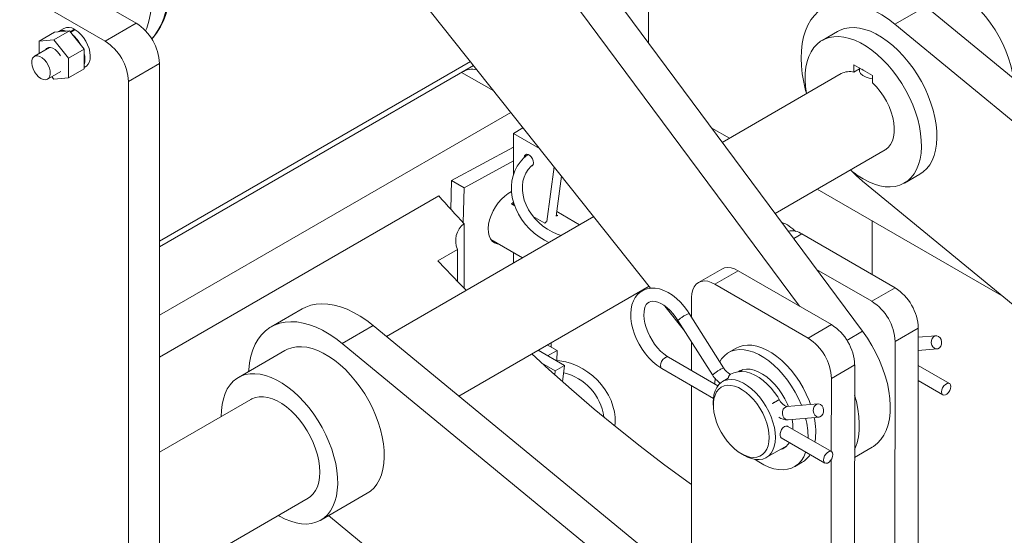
# Model space of a CAD drawing. Header units: millimetres. Extents: x 450 to 25135, y 150 to 17673.
# Tile 115 of 201: x 10345 to 10793, y 9643 to 9877. Entities that reach past the tile are written whole.
import ezdxf

# ---------------------------------------------------------------- set-up
doc = ezdxf.new("R2010")
doc.units = ezdxf.units.MM
doc.linetypes.add('SLD-Centrada-doble', pattern=[12.7, 6.35, -1.27, 1.27, -1.27, 1.27, -1.27])
doc.linetypes.add('SLD-Continua', pattern=[0])
doc.layers.add('OCULTA', color=8, linetype='SLD-Continua')

msp = doc.modelspace()

# ---------------------------------------------------------------- linework, layer by layer
at = {"layer": 'OCULTA', "linetype": 'SLD-Continua', "lineweight": 18, "ltscale": 30}
for p, q in [((10728.52, 9735.58), (10517.89, 10019.12)), ((10699.83, 9747.01), (10503.75, 10010.96)), ((10474.7, 9952.8), (10631.97, 9755.24)), ((10630.98, 9866.89), (10630.98, 9926.4)), ((10397.64, 9875.85), (10363.52, 9895.54)), ((10383.5, 9867.68), (10344.6, 9890.13)), ((10902.25, 9764.31), (10757.38, 9883.5)), ((10892.55, 9752.49), (10743.24, 9875.34)), ((10353.44, 9867.67), (10360.51, 9871.75)), ((10360.16, 9868.27), (10367.23, 9872.35)), ((10367.23, 9872.35), (10360.51, 9871.75)), ((10364.71, 9873.48), (10362.23, 9872.05)), ((10373.95, 9863.99), (10367.23, 9872.35)), ((10367.53, 9871.98), (10369.5, 9873.11)), ((10367.8, 9871.64), (10369.92, 9872.86)), ((10369.5, 9872.62), (10369.5, 9873.11)), ((10717.14, 9872.13), (10710.07, 9868.04)), ((10360.16, 9868.27), (10353.44, 9867.67)), ((10353.44, 9867.67), (10353.44, 9862.02)), ((10366.88, 9859.91), (10360.16, 9868.27)), ((10358.24, 9864.79), (10351.3, 9860.78)), ((10366.88, 9859.91), (10373.95, 9863.99)), ((10373.95, 9855.04), (10373.95, 9863.99)), ((10366.88, 9850.96), (10366.88, 9859.91)), ((10408.24, 9776.58), (10549.88, 9858.35)), ((10408.24, 9623.94), (10408.24, 9857.48)), ((10733.06, 9852.06), (10724.57, 9856.96)), ((10724.57, 9856.96), (10724.57, 9853.59)), ((10357.3, 9850.39), (10363.31, 9853.86)), ((10366.88, 9850.96), (10373.95, 9855.04)), ((10373.95, 9855.73), (10374.71, 9856.16)), ((10408.24, 9773.97), (10551.31, 9856.56)), ((10545.9, 9853.44), (10408.24, 9773.97)), ((10718.82, 9852.89), (10664.62, 9821.6)), ((10727.06, 9855.03), (10724.57, 9853.59)), ((10727.06, 9855.52), (10727.06, 9853.97)), ((10359.24, 9851.51), (10360.16, 9850.36)), ((10360.16, 9850.36), (10366.88, 9850.96)), ((10394.1, 9615.78), (10394.1, 9849.31)), ((10733.06, 9848.7), (10733.06, 9852.06)), ((10568.27, 9835.25), (10408.24, 9742.87)), ((10569.46, 9825.71), (10573.71, 9828.16)), ((10569.46, 9825.71), (10569.46, 9806.91)), ((10581.3, 9818.88), (10569.46, 9825.71)), ((10574.09, 9827.94), (10573.71, 9828.16)), ((10659.78, 9828.12), (10667.85, 9823.46)), ((10569.46, 9819.47), (10541.32, 9804.18)), ((10688.64, 9789.28), (10738.81, 9818.25)), ((10569.46, 9813.14), (10546.98, 9800.92)), ((10584.74, 9785.55), (10588, 9810.46)), ((10541.32, 9804.18), (10540.99, 9791.1)), ((10546.98, 9800.92), (10541.32, 9804.18)), ((10588.98, 9788), (10591.37, 9806.23)), ((10728.54, 9803.96), (10878.9, 9680.24)), ((10747.56, 9803.09), (10754.63, 9807.17)), ((10546.98, 9800.92), (10546.58, 9784.99)), ((10707.85, 9800.37), (10791.8, 9751.91)), ((10535.49, 9797.22), (10408.24, 9723.77)), ((10569.46, 9794.37), (10569.46, 9793.05)), ((10568.58, 9793.56), (10570.08, 9792.7)), ((10599.63, 9784.08), (10589.26, 9790.07)), ((10606.05, 9787.79), (10511.62, 9733.27)), ((10578.54, 9787.81), (10583.72, 9784.82)), ((10589.07, 9788.67), (10589.73, 9788.29)), ((10732.81, 9761.44), (10732.81, 9785.96)), ((10546.97, 9755.3), (10546.97, 9784.56)), ((10559.24, 9777.38), (10573.63, 9769.07)), ((10743.3, 9755.37), (10700.87, 9779.92)), ((10535.05, 9767.72), (10544.03, 9772.9)), ((10544.03, 9758.32), (10544.03, 9772.9)), ((10569.46, 9771.48), (10569.46, 9766.67)), ((10664.37, 9763.93), (10653.76, 9757.81)), ((10714.3, 9738.63), (10671.88, 9763.18)), ((10707.58, 9763.77), (10732.69, 9749.24)), ((10544.61, 9706.13), (10631.24, 9756.15)), ((10661.27, 9757.06), (10703.7, 9732.51)), ((10650.65, 9750.95), (10650.64, 9741.94)), ((10473.3, 9745.79), (10459.16, 9737.63)), ((10638.49, 9747.04), (10647.38, 9735.87)), ((10644.43, 9740.54), (10660.14, 9715.71)), ((10665.21, 9718.92), (10649.5, 9743.75)), ((10650.52, 9618.99), (10505.65, 9738.18)), ((10753.89, 9736.99), (10753.51, 9365.68)), ((10761.89, 9733.56), (10753.89, 9732.86)), ((10640.82, 9607.17), (10491.51, 9730.02)), ((10592.8, 9719.97), (10580.69, 9726.96)), ((10589.38, 9726.79), (10584.89, 9729.38)), ((10586.73, 9728.32), (10586.68, 9730.42)), ((10650.63, 9730.73), (10650.62, 9717.69)), ((10670.98, 9727.92), (10667.44, 9725.87)), ((10743.28, 9730.87), (10742.91, 9359.56)), ((10753.88, 9726.84), (10762.42, 9727.58)), ((10465.41, 9726.8), (10444.19, 9714.56)), ((10589.38, 9726.79), (10585.06, 9724.44)), ((10589.27, 9722.2), (10589.38, 9726.79)), ((10662.53, 9710.79), (10640.11, 9723.77)), ((10588.56, 9717.52), (10582.48, 9721.03)), ((10588.56, 9717.52), (10592.8, 9719.97)), ((10591.84, 9712.65), (10592.8, 9719.97)), ((10637.1, 9718.58), (10660.58, 9704.99)), ((10674.03, 9718.13), (10672.44, 9717.21)), ((10724.9, 9720.25), (10724.52, 9348.94)), ((10768.09, 9711.83), (10753.87, 9720.06)), ((10588.33, 9715.77), (10588.56, 9717.52)), ((10661.3, 9714.1), (10661.23, 9712.14)), ((10667.33, 9714.26), (10664.67, 9712.72)), ((10714.29, 9714.13), (10714.26, 9680.86)), ((10650.61, 9710.76), (10650.35, 9448.15)), ((10661.23, 9712.14), (10661.24, 9711.54)), ((10753.87, 9713.13), (10765.09, 9706.64)), ((10449.94, 9704.6), (10408.24, 9680.53)), ((10660.52, 9703.57), (10660.52, 9701.93)), ((10708.15, 9702.54), (10694.08, 9701.3)), ((10694.6, 9695.33), (10708.67, 9696.56)), ((10714.35, 9680.81), (10694.47, 9692.31)), ((10691.47, 9687.12), (10711.35, 9675.62)), ((10684.66, 9678.08), (10694.03, 9683.49)), ((10724.86, 9678.19), (10732.85, 9682.8)), ((10673.25, 9679.89), (10674.66, 9679.07)), ((10697.44, 9673.91), (10700.98, 9675.95)), ((10714.25, 9677.19), (10713.96, 9387.08)), ((10481.69, 9649.6), (10502.9, 9661.85)), ((10410.24, 9621.63), (10475.94, 9659.56)), ((10485.27, 9651.67), (10627.17, 9534.92))]:
    msp.add_line(p, q, dxfattribs=at)
at = {"layer": 'OCULTA', "linetype": 'SLD-Centrada-doble', "lineweight": 18, "ltscale": 30}
for p, q in [((10743.24, 9875.34), (10757.38, 9883.5)), ((10383.5, 9867.68), (10397.64, 9875.85)), ((10408.24, 9857.48), (10394.1, 9849.31)), ((10560.51, 9845), (10545.9, 9853.44)), ((10700.87, 9779.92), (10697.17, 9777.78)), ((10671.88, 9763.18), (10661.27, 9757.06)), ((10732.69, 9749.24), (10743.3, 9755.37)), ((10491.51, 9730.02), (10505.65, 9738.18)), ((10703.7, 9732.51), (10714.3, 9738.63)), ((10753.89, 9736.99), (10743.28, 9730.87)), ((10721.36, 9731.45), (10728.52, 9735.58)), ((10724.9, 9720.25), (10714.29, 9714.13))]:
    msp.add_line(p, q, dxfattribs=at)
at = {"layer": 'OCULTA', "linetype": 'SLD-Continua', "lineweight": 18, "ltscale": 30, "flags": 128}
for points in [[(10404.65, 9868.56), (10405.5, 9869.45), (10407.22, 9871.7), (10408.73, 9874.19), (10410.04, 9876.9), (10411.14, 9879.83), (10412.02, 9882.97), (10412.68, 9886.28), (10413.11, 9889.77), (10413.31, 9893.41), (10413.28, 9897.17), (10413.02, 9901.05), (10412.54, 9905.02), (10411.83, 9909.06), (10410.91, 9913.15), (10409.77, 9917.28), (10408.42, 9921.43), (10408.24, 9921.91)], [(10402.17, 9909.32), (10402.44, 9908.28), (10403.43, 9903.96), (10404.18, 9899.7), (10404.68, 9895.53), (10404.93, 9891.48), (10404.93, 9887.55), (10404.68, 9883.79), (10404.18, 9880.2), (10403.43, 9876.8), (10402.44, 9873.62), (10401.94, 9872.31)], [(10797.3, 9850.66), (10796.83, 9853.33), (10796.03, 9856.6), (10795.01, 9859.91), (10793.77, 9863.21), (10792.31, 9866.49), (10790.66, 9869.7), (10788.83, 9872.83), (10786.83, 9875.83), (10784.68, 9878.69), (10782.42, 9881.38), (10780.04, 9883.86), (10777.59, 9886.13), (10775.07, 9888.15), (10772.52, 9889.9), (10769.96, 9891.38), (10767.41, 9892.57), (10764.9, 9893.45), (10762.44, 9894.02), (10760.07, 9894.28), (10757.8, 9894.21), (10755.66, 9893.83), (10753.66, 9893.13), (10752.49, 9892.54)], [(10743.24, 9875.34), (10740.28, 9877.62), (10737.29, 9879.63), (10734.29, 9881.36), (10731.3, 9882.78), (10728.34, 9883.89), (10725.44, 9884.68), (10722.61, 9885.15), (10719.88, 9885.29), (10717.26, 9885.1), (10714.78, 9884.59), (10712.45, 9883.75), (10710.29, 9882.59), (10708.32, 9881.12), (10706.54, 9879.36), (10704.97, 9877.31), (10703.63, 9874.98), (10702.52, 9872.4), (10701.65, 9869.59), (10701.02, 9866.56), (10700.65, 9863.34), (10700.53, 9859.94), (10700.67, 9856.4), (10701.06, 9852.74), (10701.7, 9848.99), (10702.58, 9845.16), (10702.92, 9843.93)], [(10374.71, 9856.16), (10375.01, 9856.36), (10375.8, 9857.16), (10376.36, 9858.22), (10376.69, 9859.52), (10376.77, 9861.01), (10376.61, 9862.63), (10376.19, 9864.33), (10375.55, 9866.05), (10374.7, 9867.72), (10373.67, 9869.29), (10372.51, 9870.7), (10371.24, 9871.91), (10369.92, 9872.86)], [(10754.63, 9807.17), (10756.15, 9808.2), (10757.71, 9809.66), (10759.06, 9811.39), (10760.2, 9813.39), (10761.1, 9815.63), (10761.78, 9818.09), (10762.21, 9820.76), (10762.39, 9823.61), (10762.33, 9826.6), (10762.02, 9829.71), (10761.47, 9832.92), (10760.68, 9836.19), (10759.66, 9839.5), (10758.41, 9842.8), (10756.96, 9846.08), (10755.3, 9849.29), (10753.47, 9852.42), (10751.47, 9855.42), (10749.33, 9858.28), (10747.06, 9860.97), (10744.69, 9863.45), (10742.23, 9865.72), (10739.72, 9867.74), (10737.17, 9869.49), (10734.61, 9870.97), (10732.05, 9872.16), (10729.54, 9873.04), (10727.09, 9873.61), (10724.71, 9873.87), (10722.44, 9873.8), (10720.3, 9873.42), (10718.3, 9872.72), (10717.14, 9872.13)], [(10728.82, 9804.95), (10731.37, 9803.61), (10733.91, 9802.58), (10736.4, 9801.85), (10738.81, 9801.43), (10741.14, 9801.34), (10743.35, 9801.56), (10745.42, 9802.11), (10747.34, 9802.96), (10749.08, 9804.12), (10750.64, 9805.57), (10751.99, 9807.31), (10753.13, 9809.3), (10754.03, 9811.55), (10754.71, 9814.01), (10755.14, 9816.68), (10755.32, 9819.52), (10755.26, 9822.52), (10754.95, 9825.63), (10754.4, 9828.84), (10753.61, 9832.11), (10752.59, 9835.41), (10751.34, 9838.72), (10749.88, 9841.99), (10748.23, 9845.21), (10746.4, 9848.34), (10744.4, 9851.34), (10742.26, 9854.2), (10739.99, 9856.88), (10737.62, 9859.37), (10735.16, 9861.63), (10732.65, 9863.65), (10730.1, 9865.41), (10727.53, 9866.89), (10724.98, 9868.08), (10722.47, 9868.96), (10720.01, 9869.53), (10717.64, 9869.79), (10715.37, 9869.72), (10713.23, 9869.34), (10711.23, 9868.64), (10709.4, 9867.63), (10707.75, 9866.32), (10706.29, 9864.73), (10705.05, 9862.86), (10704.02, 9860.74), (10703.23, 9858.38), (10702.68, 9855.81), (10702.37, 9853.05), (10702.31, 9850.13), (10702.49, 9847.07), (10702.92, 9843.91), (10702.95, 9843.73)], [(10363.23, 9860.92), (10362.65, 9861.84), (10361.72, 9862.97), (10360.69, 9863.87), (10359.63, 9864.48), (10358.6, 9864.77), (10357.67, 9864.72), (10356.89, 9864.32), (10356.38, 9863.71)], [(10354.3, 9850.69), (10355.35, 9850.23), (10356.34, 9850.11), (10357.2, 9850.34), (10357.88, 9850.89), (10358.33, 9851.74), (10358.53, 9852.83), (10358.47, 9854.1), (10358.14, 9855.45), (10357.57, 9856.82), (10356.79, 9858.11), (10355.86, 9859.24), (10354.83, 9860.14), (10353.77, 9860.75), (10352.74, 9861.04), (10351.81, 9860.99), (10351.03, 9860.59), (10350.46, 9859.89), (10350.13, 9858.91), (10350.07, 9857.72), (10350.26, 9856.4), (10350.72, 9855.03), (10351.4, 9853.69), (10352.26, 9852.47), (10353.24, 9851.45), (10354.3, 9850.69)], [(10727.1, 9853.97), (10727.06, 9853.85), (10727.5, 9852.93), (10728.57, 9852.04), (10730.09, 9851.28), (10731.9, 9850.72), (10733.06, 9850.56)], [(10728.11, 9854.91), (10728.82, 9854.43), (10729.66, 9854.02)], [(10738.81, 9818.25), (10739.06, 9818.4), (10740.28, 9819.39), (10741.29, 9820.68), (10742.08, 9822.24), (10742.62, 9824.04), (10742.91, 9826.05), (10742.94, 9828.23), (10742.71, 9830.55), (10742.24, 9832.96), (10741.51, 9835.42), (10740.56, 9837.88), (10739.39, 9840.3), (10738.03, 9842.63), (10736.5, 9844.83), (10734.84, 9846.87), (10733.06, 9848.7)], [(10576.15, 9816.05), (10575.89, 9815.88), (10574.08, 9814.38), (10572.5, 9812.65), (10571.16, 9810.74), (10570.09, 9808.65), (10569.29, 9806.41), (10568.77, 9804.05), (10568.54, 9801.6), (10568.61, 9799.08), (10568.96, 9796.52), (10569.61, 9793.96), (10570.54, 9791.43), (10571.74, 9788.96), (10573.2, 9786.59), (10574.89, 9784.33), (10576.79, 9782.23), (10578.89, 9780.3), (10581.16, 9778.58), (10583.56, 9777.07), (10585.66, 9776.02)], [(10578.66, 9812.24), (10578.53, 9813.15), (10578.16, 9814.1), (10577.6, 9814.98), (10576.9, 9815.67), (10576.17, 9816.09), (10575.48, 9816.2), (10574.91, 9815.98), (10574.54, 9815.46), (10574.41, 9814.69), (10574.41, 9814.69)], [(10577.51, 9810.73), (10577.6, 9810.73), (10578.16, 9810.95), (10578.53, 9811.48), (10578.66, 9812.24)], [(10591.26, 9779.25), (10589.44, 9779.83), (10587.18, 9780.81), (10585, 9782.03), (10582.93, 9783.47), (10581, 9785.11), (10579.25, 9786.93), (10577.69, 9788.88), (10576.36, 9790.95), (10575.27, 9793.11), (10574.43, 9795.3), (10573.87, 9797.51), (10573.57, 9799.7), (10573.56, 9801.83), (10573.81, 9803.88), (10574.34, 9805.81), (10575.14, 9807.62), (10576.19, 9809.27), (10577.5, 9810.73), (10578.55, 9811.58)], [(10723.11, 9808.96), (10725.63, 9806.5), (10728.54, 9803.96)], [(10568.63, 9799.16), (10568.62, 9799.16), (10567.05, 9798.31), (10565.49, 9797.16), (10563.98, 9795.75), (10562.57, 9794.12), (10561.3, 9792.31), (10560.2, 9790.37), (10559.3, 9788.35), (10558.62, 9786.32), (10558.19, 9784.32), (10558.01, 9782.41), (10558.1, 9780.64), (10558.44, 9779.06), (10559.03, 9777.71), (10559.85, 9776.63), (10560.89, 9775.85), (10562.1, 9775.4), (10562.88, 9775.28)], [(10546.97, 9784.56), (10545.53, 9786.13), (10544.09, 9787.7), (10542.65, 9789.27), (10541.21, 9790.85), (10539.78, 9792.44), (10538.34, 9794.03), (10536.92, 9795.63), (10535.49, 9797.22)], [(10568.58, 9793.56), (10569.31, 9794.24), (10569.51, 9794.4)], [(10547.98, 9754.27), (10544.97, 9757.35), (10535.05, 9767.72)], [(10664.37, 9763.93), (10664.37, 9763.94), (10665.64, 9764.45), (10667.06, 9764.63), (10668.6, 9764.48), (10670.22, 9763.99), (10671.88, 9763.18)], [(10661.27, 9757.06), (10659.61, 9757.87), (10657.99, 9758.36), (10656.45, 9758.51), (10655.03, 9758.33), (10653.77, 9757.81), (10652.69, 9756.98), (10651.81, 9755.84), (10651.18, 9754.44), (10650.78, 9752.79), (10650.65, 9750.95)], [(10649.5, 9743.75), (10648.74, 9744.89), (10647.22, 9746.92), (10645.56, 9748.8), (10643.8, 9750.49), (10641.95, 9751.97), (10640.02, 9753.22), (10638.04, 9754.19), (10636.04, 9754.87), (10634.06, 9755.24), (10632.14, 9755.27), (10630.34, 9754.97), (10628.71, 9754.36), (10627.26, 9753.48), (10626, 9752.36), (10624.95, 9751.01), (10624.1, 9749.45), (10623.47, 9747.69), (10623.06, 9745.74), (10622.89, 9743.62), (10622.97, 9741.37), (10623.29, 9739.04), (10623.84, 9736.67), (10624.61, 9734.29), (10625.58, 9731.95), (10626.74, 9729.66), (10628.07, 9727.46), (10629.56, 9725.38), (10631.18, 9723.45), (10632.91, 9721.7), (10634.74, 9720.16), (10636.54, 9718.91), (10637.1, 9718.58)], [(10640.11, 9723.77), (10639.37, 9724.23), (10637.94, 9725.28), (10636.51, 9726.57), (10635.12, 9728.06), (10633.8, 9729.72), (10632.6, 9731.53), (10631.53, 9733.44), (10630.62, 9735.4), (10629.89, 9737.38), (10629.36, 9739.32), (10629.03, 9741.18), (10628.89, 9742.9), (10628.95, 9744.46), (10629.17, 9745.8), (10629.54, 9746.92), (10630.01, 9747.79), (10630.56, 9748.44), (10631.23, 9748.92), (10632.05, 9749.21), (10632.94, 9749.3), (10633.96, 9749.2), (10635.21, 9748.86), (10636.55, 9748.27), (10637.96, 9747.44), (10639.39, 9746.37), (10640.82, 9745.07), (10642.2, 9743.57), (10643.51, 9741.89), (10644.43, 9740.54)], [(10505.65, 9738.18), (10502.69, 9740.47), (10499.7, 9742.48), (10496.7, 9744.2), (10493.71, 9745.62), (10490.75, 9746.73), (10487.85, 9747.53), (10485.02, 9748), (10482.29, 9748.14), (10479.68, 9747.95), (10477.19, 9747.43), (10474.86, 9746.59), (10473.3, 9745.79)], [(10491.51, 9730.02), (10488.55, 9732.3), (10485.56, 9734.31), (10482.56, 9736.04), (10479.57, 9737.46), (10476.61, 9738.57), (10473.71, 9739.36), (10470.88, 9739.83), (10468.15, 9739.97), (10465.53, 9739.78), (10463.05, 9739.27), (10460.72, 9738.43), (10458.56, 9737.27), (10456.59, 9735.8), (10454.81, 9734.04), (10453.24, 9731.98), (10451.9, 9729.66), (10450.79, 9727.08), (10449.92, 9724.27), (10449.29, 9721.24), (10448.92, 9718.02), (10448.87, 9717.26)], [(10732.85, 9682.8), (10733.5, 9683.21), (10735.26, 9684.59), (10736.82, 9686.27), (10738.15, 9688.25), (10739.25, 9690.5), (10740.11, 9692.99), (10740.71, 9695.72), (10741.05, 9698.64), (10741.13, 9701.75), (10740.94, 9704.99), (10740.5, 9708.36), (10739.8, 9711.8), (10738.85, 9715.3), (10737.65, 9718.82), (10736.23, 9722.33), (10734.59, 9725.79), (10732.75, 9729.17), (10730.72, 9732.45), (10728.52, 9735.58)], [(10764.27, 9731.8), (10764.51, 9730.79), (10764.46, 9729.75), (10764.13, 9728.82), (10763.56, 9728.09), (10762.83, 9727.67), (10762.01, 9727.59), (10761.21, 9727.88), (10760.52, 9728.49), (10760.03, 9729.35), (10759.8, 9730.36), (10759.85, 9731.39), (10760.18, 9732.33), (10760.74, 9733.05), (10761.48, 9733.48), (10762.3, 9733.55), (10763.1, 9733.27), (10763.78, 9732.66), (10764.27, 9731.8)], [(10502.9, 9661.85), (10504.42, 9662.88), (10505.98, 9664.34), (10507.33, 9666.07), (10508.47, 9668.07), (10509.37, 9670.31), (10510.05, 9672.77), (10510.48, 9675.44), (10510.66, 9678.28), (10510.6, 9681.28), (10510.29, 9684.39), (10509.74, 9687.6), (10508.95, 9690.87), (10507.93, 9694.18), (10506.68, 9697.48), (10505.23, 9700.76), (10503.57, 9703.97), (10501.74, 9707.1), (10499.74, 9710.1), (10497.6, 9712.96), (10495.33, 9715.65), (10492.96, 9718.13), (10490.5, 9720.39), (10487.99, 9722.41), (10485.44, 9724.17), (10482.88, 9725.65), (10480.32, 9726.84), (10477.81, 9727.72), (10475.36, 9728.29), (10472.98, 9728.55), (10470.71, 9728.48), (10468.57, 9728.1), (10466.57, 9727.4), (10465.41, 9726.8)], [(10700.68, 9701.88), (10700.62, 9702.03), (10699.33, 9704.97), (10697.84, 9707.85), (10696.18, 9710.64), (10694.35, 9713.3), (10692.38, 9715.8), (10690.3, 9718.12), (10688.12, 9720.22), (10685.88, 9722.09), (10683.59, 9723.69), (10681.29, 9725.02), (10679.01, 9726.05), (10676.77, 9726.77), (10674.59, 9727.18), (10672.51, 9727.27), (10670.54, 9727.04), (10668.71, 9726.49), (10667.04, 9725.63), (10665.56, 9724.47), (10664.27, 9723.02), (10663.43, 9721.73)], [(10704.84, 9702.25), (10704.16, 9704.07), (10702.87, 9707.01), (10701.38, 9709.89), (10699.71, 9712.68), (10697.88, 9715.34), (10695.92, 9717.84), (10693.83, 9720.16), (10691.65, 9722.26), (10689.41, 9724.13), (10687.13, 9725.73), (10684.83, 9727.06), (10682.55, 9728.09), (10680.3, 9728.81), (10678.13, 9729.22), (10676.04, 9729.31), (10674.07, 9729.08), (10672.25, 9728.53), (10670.98, 9727.92)], [(10650.57, 9665.81), (10648.43, 9667.34), (10637.83, 9675.14), (10627.27, 9683.22), (10616.75, 9691.58), (10606.29, 9700.21), (10595.89, 9709.1), (10585.55, 9718.26), (10577.82, 9725.31)], [(10615.68, 9692.55), (10615.82, 9693.93), (10615.78, 9696.44), (10615.45, 9699), (10614.82, 9701.56), (10613.92, 9704.09), (10612.74, 9706.57), (10611.31, 9708.95), (10609.64, 9711.22), (10607.75, 9713.34), (10605.67, 9715.28), (10603.42, 9717.02), (10601.02, 9718.55), (10598.52, 9719.84), (10595.93, 9720.87), (10593.3, 9721.63), (10590.64, 9722.1), (10588.89, 9722.23)], [(10668.51, 9716.08), (10668.53, 9716.09), (10668.34, 9716.11), (10667.89, 9716.28), (10667.27, 9716.65), (10666.56, 9717.25), (10665.83, 9718.05), (10665.21, 9718.92)], [(10694.7, 9701.36), (10694.25, 9702.44), (10693.06, 9704.85), (10691.69, 9707.18), (10690.15, 9709.38), (10688.47, 9711.41), (10686.69, 9713.24), (10684.82, 9714.82), (10682.92, 9716.14), (10681.01, 9717.17), (10679.12, 9717.89), (10677.3, 9718.29), (10675.56, 9718.37), (10673.95, 9718.11), (10672.49, 9717.53), (10671.95, 9717.2)], [(10462.43, 9651.76), (10462.94, 9651.46), (10465.5, 9650.13), (10468.04, 9649.09), (10470.53, 9648.36), (10472.94, 9647.95), (10475.27, 9647.85), (10477.47, 9648.08), (10479.55, 9648.62), (10481.47, 9649.48), (10483.21, 9650.64), (10484.77, 9652.09), (10486.12, 9653.82), (10487.25, 9655.82), (10488.16, 9658.06), (10488.83, 9660.53), (10489.27, 9663.19), (10489.45, 9666.04), (10489.39, 9669.03), (10489.08, 9672.15), (10488.53, 9675.36), (10487.74, 9678.63), (10486.71, 9681.93), (10485.47, 9685.23), (10484.01, 9688.51), (10482.36, 9691.73), (10480.53, 9694.85), (10478.53, 9697.86), (10476.39, 9700.71), (10474.12, 9703.4), (10471.74, 9705.89), (10469.29, 9708.15), (10466.77, 9710.17), (10464.22, 9711.93), (10461.66, 9713.41), (10459.11, 9714.59), (10456.6, 9715.48), (10454.14, 9716.05), (10451.77, 9716.3), (10449.5, 9716.24), (10447.36, 9715.85), (10445.36, 9715.15), (10443.53, 9714.14), (10441.87, 9712.84), (10440.42, 9711.24), (10439.17, 9709.37), (10438.15, 9707.25), (10437.36, 9704.9), (10436.8, 9702.33), (10436.5, 9699.57), (10436.43, 9696.8)], [(10660.52, 9703.57), (10660.56, 9704.66), (10660.81, 9706.67), (10661.31, 9708.49), (10662.05, 9710.07), (10663.02, 9711.39), (10664.19, 9712.42), (10665.55, 9713.15), (10667.07, 9713.56), (10668.73, 9713.65), (10670.49, 9713.42), (10672.33, 9712.86), (10674.21, 9711.99), (10676.1, 9710.82), (10677.96, 9709.38), (10679.76, 9707.69), (10681.48, 9705.78), (10683.07, 9703.69), (10684.51, 9701.45), (10685.77, 9699.1), (10686.84, 9696.68), (10687.69, 9694.24), (10688.31, 9691.82), (10688.68, 9689.47), (10688.81, 9687.22), (10688.81, 9687.22)], [(10690.53, 9704.5), (10689.83, 9705.68), (10688.38, 9707.79), (10686.8, 9709.76), (10685.09, 9711.56), (10683.28, 9713.16), (10681.4, 9714.54), (10679.45, 9715.67), (10677.46, 9716.52), (10675.46, 9717.06), (10673.5, 9717.28), (10671.62, 9717.16), (10669.89, 9716.73), (10668.4, 9716.03)], [(10685.98, 9687.22), (10685.86, 9689.34), (10685.49, 9691.56), (10684.88, 9693.83), (10684.05, 9696.13), (10683.01, 9698.39), (10681.78, 9700.57), (10680.38, 9702.65), (10678.84, 9704.56), (10677.2, 9706.28), (10675.48, 9707.77), (10673.71, 9709.01), (10671.94, 9709.97), (10670.19, 9710.62), (10668.5, 9710.97), (10666.9, 9710.99), (10665.43, 9710.7), (10664.11, 9710.09), (10662.96, 9709.18), (10662.02, 9707.99), (10661.3, 9706.53), (10660.8, 9704.84), (10660.56, 9702.96), (10660.55, 9700.91), (10660.8, 9698.74), (10661.29, 9696.48), (10662.01, 9694.19), (10662.95, 9691.91), (10664.08, 9689.68), (10665.4, 9687.55), (10666.87, 9685.55), (10668.47, 9683.73), (10670.16, 9682.12), (10671.91, 9680.75), (10673.68, 9679.65), (10675.45, 9678.84), (10677.17, 9678.34), (10678.82, 9678.16), (10680.36, 9678.29), (10681.76, 9678.74), (10682.99, 9679.5), (10684.04, 9680.56), (10684.87, 9681.88), (10685.48, 9683.46), (10685.85, 9685.25), (10685.98, 9687.22)], [(10768.71, 9710.46), (10768.58, 9711.22), (10768.22, 9711.75), (10767.65, 9711.97), (10766.96, 9711.86), (10766.22, 9711.43), (10765.53, 9710.74), (10764.97, 9709.87), (10764.6, 9708.92), (10764.47, 9708.01), (10764.59, 9707.25), (10764.96, 9706.72), (10765.53, 9706.5), (10766.22, 9706.61), (10766.95, 9707.04), (10767.65, 9707.73), (10768.21, 9708.6), (10768.58, 9709.55), (10768.71, 9710.46)], [(10475.94, 9659.56), (10477.03, 9660.31), (10478.31, 9661.55), (10479.38, 9663.07), (10480.22, 9664.85), (10480.83, 9666.86), (10481.2, 9669.08), (10481.33, 9671.48), (10481.2, 9674.01), (10480.83, 9676.66), (10480.22, 9679.38), (10479.37, 9682.13), (10478.3, 9684.89), (10477.02, 9687.61), (10475.55, 9690.25), (10473.92, 9692.78), (10472.13, 9695.17), (10470.22, 9697.38), (10468.21, 9699.38), (10466.13, 9701.15), (10464.01, 9702.66), (10461.87, 9703.9), (10459.74, 9704.83), (10457.66, 9705.47), (10455.66, 9705.78), (10453.75, 9705.77), (10451.96, 9705.45), (10450.32, 9704.8), (10449.94, 9704.6)], [(10724.86, 9681.75), (10725.11, 9682.33), (10725.97, 9684.83), (10726.57, 9687.55), (10726.91, 9690.48), (10726.99, 9693.58), (10726.8, 9696.83), (10726.36, 9700.19), (10725.66, 9703.64), (10724.88, 9706.54)], [(10710.53, 9700.77), (10710.77, 9699.76), (10710.72, 9698.73), (10710.39, 9697.79), (10709.82, 9697.07), (10709.09, 9696.64), (10708.27, 9696.57), (10707.47, 9696.85), (10706.78, 9697.46), (10706.29, 9698.32), (10706.06, 9699.33), (10706.11, 9700.37), (10706.44, 9701.3), (10707, 9702.03), (10707.74, 9702.45), (10708.56, 9702.53), (10709.36, 9702.24), (10710.04, 9701.64), (10710.53, 9700.77)], [(10691.47, 9687.12), (10691.11, 9687.51), (10690.94, 9688.17), (10690.97, 9689.01), (10691.2, 9689.94), (10691.62, 9690.85), (10692.19, 9691.64), (10692.88, 9692.2), (10693.59, 9692.46), (10694.25, 9692.41), (10694.45, 9692.28)], [(10688.81, 9687.22), (10688.68, 9685.12), (10688.3, 9683.2), (10687.68, 9681.5), (10686.82, 9680.04), (10685.75, 9678.87), (10684.48, 9677.98), (10683.04, 9677.41), (10681.45, 9677.16), (10679.73, 9677.23), (10677.93, 9677.63), (10676.06, 9678.34), (10674.66, 9679.07)], [(10679.62, 9677.25), (10681.29, 9676.1), (10683.59, 9674.77), (10685.88, 9673.74), (10688.12, 9673.01), (10690.3, 9672.6), (10692.38, 9672.51), (10694.35, 9672.75), (10696.18, 9673.3), (10697.84, 9674.16), (10699.33, 9675.32), (10700.62, 9676.77), (10701.7, 9678.49), (10702.55, 9680.47), (10702.62, 9680.67)], [(10714.97, 9679.44), (10714.84, 9680.2), (10714.48, 9680.72), (10713.91, 9680.95), (10713.22, 9680.84), (10712.48, 9680.41), (10711.79, 9679.72), (10711.23, 9678.85), (10710.86, 9677.9), (10710.73, 9676.99), (10710.85, 9676.22), (10711.22, 9675.7), (10711.79, 9675.48), (10712.48, 9675.59), (10713.21, 9676.01), (10713.91, 9676.7), (10714.47, 9677.58), (10714.84, 9678.53), (10714.97, 9679.44)]]:
    msp.add_lwpolyline(points, dxfattribs=at)
at = {"layer": 'OCULTA', "linetype": 'SLD-Centrada-doble', "lineweight": 18, "ltscale": 30, "flags": 128}
for points in [[(10404.71, 9868.65), (10405.85, 9870.02), (10407.53, 9872.46), (10408.99, 9875.16), (10410.22, 9878.11), (10411.21, 9881.29), (10411.96, 9884.69), (10412.46, 9888.28), (10412.71, 9892.04), (10412.71, 9895.97), (10412.46, 9900.02), (10411.96, 9904.19), (10411.21, 9908.45), (10410.22, 9912.77), (10408.99, 9917.14), (10408.24, 9919.47)], [(10640.11, 9723.77), (10639.67, 9723.91), (10638.97, 9723.8), (10638.24, 9723.37), (10637.54, 9722.68), (10636.98, 9721.81), (10636.61, 9720.86), (10636.48, 9719.95), (10636.61, 9719.19), (10636.98, 9718.66), (10637.1, 9718.58)], [(10694.6, 9695.33), (10694.2, 9695.34), (10693.4, 9695.62), (10692.71, 9696.23), (10692.22, 9697.09), (10691.99, 9698.1), (10692.04, 9699.14), (10692.36, 9700.07), (10692.93, 9700.8), (10693.67, 9701.22), (10694.08, 9701.3)]]:
    msp.add_lwpolyline(points, dxfattribs=at)
at = {"layer": 'OCULTA', "linetype": 'SLD-Continua', "lineweight": 18, "ltscale": 900}
for centre, radius, start, end in [((10385.38, 9856.52), 22.88, 2.3869, 57.6131), ((10364.21, 9868.33), 4.2, 67.9205, 122.2986), ((10366.79, 9869.27), 4.69, 54.7395, 116.2721), ((10358.65, 9858.58), 15.62, 27.5259, 50.0633), ((10371.24, 9848.36), 22.88, 2.3869, 57.6131), ((10364.84, 9859.52), 9.46, 344.3602, 15.6398), ((10550.64, 9846.54), 8.37, 74.5818, 124.496), ((10722.59, 9845.92), 7.92, 75.5264, 118.4744), ((10749.97, 9841.11), 41.9, 229.8423, 239.6717), ((10685.03, 9768.27), 18.23, 44.1804, 68.8287), ((10552.8, 9776.89), 9.64, 127.241, 204.4656), ((10696.18, 9772.85), 8.48, 56.4442, 100.4473), ((10731.03, 9736.05), 22.88, 2.3482, 57.5745), ((10720.42, 9729.93), 22.88, 2.3482, 57.5745), ((10702.03, 9719.32), 22.88, 2.3482, 57.5745), ((10691.43, 9713.19), 22.88, 2.3482, 57.5745), ((10586.79, 9693.15), 24.18, 8.3763, 76.6713), ((10671.13, 9722.32), 12.82, 211.0369, 234.7677), ((10695.82, 9706.8), 5.77, 203.5423, 252.3941), ((10694.07, 9702.3), 6.99, 237.2129, 274.3884), ((10674.64, 9691.56), 22.12, 358.5249, 10.2156), ((10669.71, 9687.51), 33.94, 359.1438, 14.5317), ((10677.16, 9689.97), 30.02, 350.8297, 12.3148), ((10689.04, 9688.48), 7.06, 284.8647, 330.219), ((10695.54, 9685.21), 10.74, 300.4273, 327.8738)]:
    msp.add_arc(centre, radius, start, end, dxfattribs=at)
at = {"layer": 'OCULTA', "linetype": 'SLD-Centrada-doble', "lineweight": 18, "ltscale": 900}
for centre, radius, start, end in [((10656.22, 9727.51), 17.57, 112.493, 132.156), ((10671.93, 9702.69), 17.57, 112.493, 132.156), ((10669.58, 9714.1), 2.26, 121.3076, 176.1289), ((10445.59, 10125.11), 486.73, 299.7824, 300.2122)]:
    msp.add_arc(centre, radius, start, end, dxfattribs=at)
at = {"layer": 'OCULTA', "linetype": 'SLD-Continua', "lineweight": 18, "ltscale": 900}
for start_param, end_param in [(1.069352, 1.169529), (0.503438, 0.589635)]:
    msp.add_ellipse((10585.55, 9777.2), major_axis=(7.65, 10.57), ratio=0.495689, start_param=start_param, end_param=end_param, dxfattribs=at)

doc.saveas('drawing.dxf')
